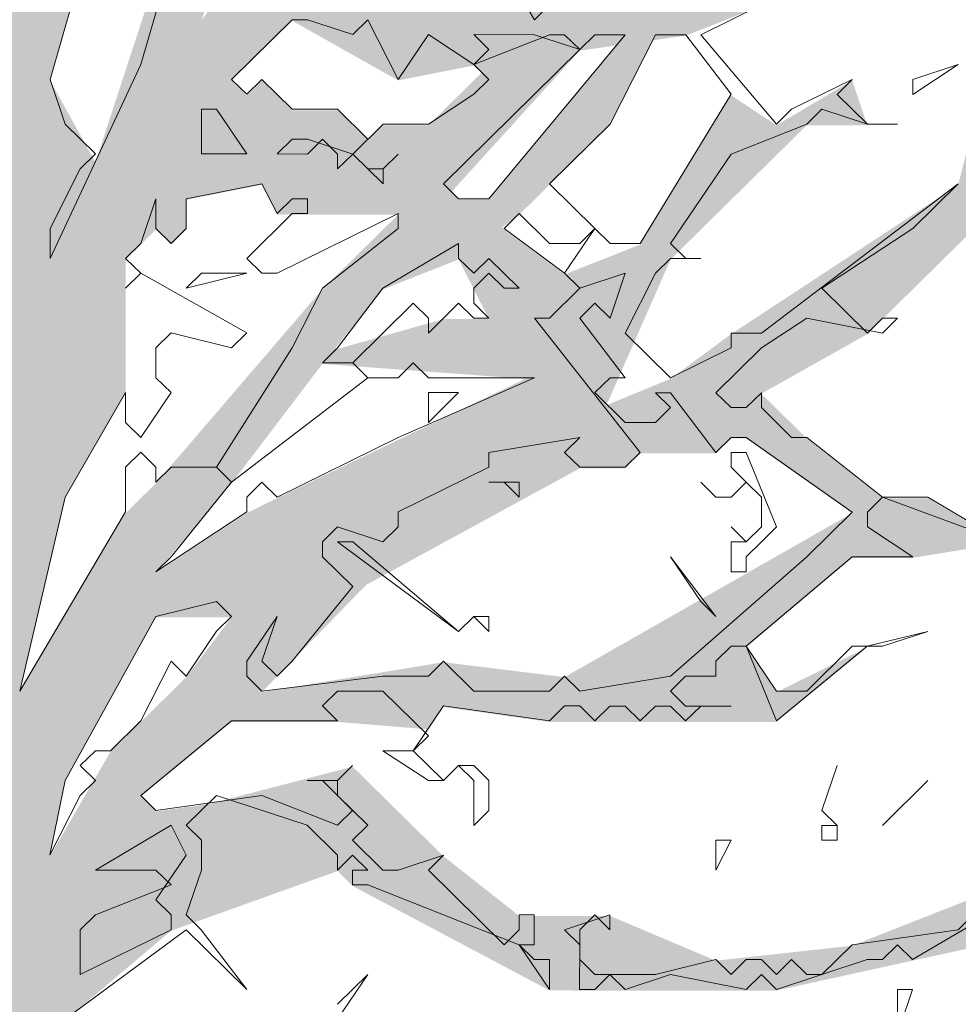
# Model space of a CAD drawing. Header units: metres. Extents: x -4 to 112, y -27 to 26.
# Tile 29 of 256: x 10.01 to 11.24, y 0.66 to 1.96. Entities that reach past the tile are written whole.
import ezdxf

# ---------------------------------------------------------------- set-up
doc = ezdxf.new("R2010")
doc.units = ezdxf.units.M
doc.header["$MEASUREMENT"] = 0
doc.layers.add('60 Pflanzen außen', color=7, linetype='Continuous')
doc.layers.add('94 Genehmigungsplanung Bemaßung', color=7, linetype='Continuous')
doc.styles.add('ERSTELLTER_STIL_2', font='arial.ttf')
doc.dimstyles.new('ERSTELLTER_STIL__1', dxfattribs={"dimtxt": 0.25, "dimasz": 0.19, "dimexe": 0.18, "dimexo": 0.1, "dimgap": 0, "dimtad": 1, "dimtih": 1, "dimtoh": 1, "dimzin": 0, "dimdsep": 46, "dimtxsty": 'ERSTELLTER_STIL_2', "dimblk": 'ARROWHEAD_6', "dimblk1": 'ARROWHEAD_6', "dimblk2": 'ARROWHEAD_6', "dimcen": 0.09, "dimclrd": 7, "dimclre": 7, "dimclrt": 7, "dimazin": 0, "dimtfac": 1, "dimtdec": 4, "dimtmove": 0, "dimatfit": 3, "dimfxl": 1, "dimtolj": 1, "dimtzin": 0, "dimarcsym": 0})

# ---------------------------------------------------------------- blocks, each defined once
blk = doc.blocks.new('Laubbäume 27[17]_1', base_point=(9.6662, -0.1855))
at = {"layer": '60 Pflanzen außen', "linetype": 'Continuous', "lineweight": 0, "true_color": 0xffffff}
h = blk.add_hatch(color=7, dxfattribs=at)
h.paths.add_polyline_path([(11.5441, 0.8973), (11.4642, 0.8973), (11.3643, 0.8382), (11.3044, 0.8185), (11.1046, 0.7398), (10.9248, 0.7201), (10.785, 0.7792), (10.6652, 0.7792), (10.5653, 0.858), (10.4454, 0.9761), (10.2556, 0.9269), (10.1857, 0.9171), (10.1658, 0.9368), (10.2856, 1.0352), (10.4255, 1.0352), (10.5453, 1.0254), (10.5653, 1.0549), (10.7051, 1.0352), (10.8849, 1.0352), (11.0048, 1.0352), (11.1246, 1.1336), (11.0048, 1.0745), (10.9648, 1.1336), (11.1047, 1.2517), (11.1846, 1.2517), (11.3044, 1.2714), (11.2046, 1.3305), (11.1446, 1.3305), (11.0448, 1.4093), (10.9848, 1.4684), (11.1247, 1.5471), (11.4244, 1.8424), (11.5243, 1.9803), (11.2645, 1.8228), (11.2446, 1.744), (10.9449, 1.5471), (10.865, 1.4881), (10.7804, 1.4533), (10.865, 1.6456), (11.0448, 1.8228), (11.1247, 1.8228), (11.1047, 1.8819), (11.0049, 1.8228), (10.9449, 1.8622), (10.825, 1.6653), (10.7252, 1.6259), (10.6453, 1.685), (10.6429, 1.6882), (10.6652, 1.7047), (10.7052, 1.7441), (10.7851, 1.8228), (10.842, 1.9349), (10.885, 1.941), (10.9849, 1.9803), (10.865, 2.0394), (10.9849, 2.1772), (11.0448, 2.2166), (11.0049, 2.2757), (10.9649, 2.256), (10.905, 2.2166), (10.885, 2.1772), (10.7651, 1.9803), (10.6253, 2), (10.4655, 2.0394), (10.3656, 2.0001), (10.4256, 2.0985), (10.4655, 2.1576), (10.8451, 2.377), (10.9849, 2.3741), (11.0249, 2.3151), (11.1048, 2.3544), (11.1647, 2.2954), (11.2846, 2.1969), (11.3045, 2.2166), (11.2346, 2.3052), (11.1847, 2.3938), (11.1647, 2.4529), (11.1248, 2.4529), (11.059, 2.4138), (11.0249, 2.4726), (10.8851, 2.4332), (10.965, 2.512), (11.0449, 2.6301), (11.1448, 2.6498), (11.1647, 2.6695), (11.2846, 2.6301), (11.3445, 2.6104), (11.2247, 2.7286), (11.1448, 2.7089), (11.1797, 2.7515), (11.3645, 2.7876), (11.4444, 2.8664), (11.1048, 2.7483), (11.0649, 2.7089), (11.0257, 2.6664), (11.0249, 2.6695), (11.0249, 2.6989), (11.0399, 2.7237), (11.0249, 2.8467), (11.0649, 2.9058), (11.1148, 2.9944), (11.1638, 3.0239), (11.1004, 3.0239), (11.0649, 3.0436), (11.0249, 2.9649), (10.965, 2.8073), (10.985, 2.6301), (10.8651, 2.4923), (10.8451, 2.512), (10.7652, 2.4332), (10.6054, 2.3545), (10.5654, 2.2757), (10.4955, 2.2856), (10.3656, 2.1379), (10.2458, 1.9607), (10.2857, 2.0788), (10.2657, 2.1182), (10.2058, 2.0789), (10.2658, 2.2364), (10.3457, 2.2364), (10.4056, 2.197), (10.4256, 2.256), (10.4755, 2.3053), (10.4855, 2.3151), (10.4855, 2.3348), (10.6653, 2.512), (10.6853, 2.4726), (10.7053, 2.4726), (10.8052, 2.5317), (10.8651, 2.5908), (10.8451, 2.6104), (10.7253, 2.5908), (10.6453, 2.5711), (10.7652, 2.7877), (10.8252, 2.7483), (10.9051, 2.8073), (10.8851, 2.8467), (10.7898, 2.8321), (10.7652, 2.8664), (10.6254, 2.6695), (10.5654, 2.512), (10.5055, 2.4529), (10.5055, 2.512), (10.4855, 2.5317), (10.5455, 2.6302), (10.5654, 2.6302), (10.6054, 2.7089), (10.7453, 2.8467), (10.5854, 2.8664), (10.4856, 2.768), (10.3577, 2.7475), (10.5455, 2.8665), (10.6454, 2.9058), (10.6654, 2.9255), (10.7852, 2.9452), (10.965, 3.0042), (11.0249, 3.0436), (11.0249, 3.0633), (11.005, 3.083), (10.7253, 2.9846), (10.9051, 3.1027), (11.1248, 3.2208), (11.2247, 3.3784), (11.1648, 3.398), (11.2647, 3.4768), (11.1848, 3.4768), (11.0849, 3.4374), (11.005, 3.3981), (10.9451, 3.3784), (10.8951, 3.3882), (10.7853, 3.3784), (10.6254, 3.28), (10.5455, 3.2406), (10.4656, 3.2012), (10.1859, 2.9453), (10.1859, 3.0043), (10.2459, 3.0634), (10.3458, 3.1421), (10.3857, 3.2209), (10.5095, 3.2732), (10.6254, 3.3587), (10.6454, 3.3981), (10.8852, 3.5556), (10.985, 3.6344), (11.1449, 3.7515), (11.3247, 3.7909), (11.5045, 3.8509), (11.4246, 3.91), (11.3446, 3.8706), (11.2048, 3.8116), (11.025, 3.7515), (10.8852, 3.6344), (10.8053, 3.595), (10.7453, 3.5162), (10.4656, 3.339), (10.3458, 3.28), (10.2059, 3.1225), (10.3258, 3.3194), (10.5655, 3.4966), (10.7853, 3.6738), (10.9792, 3.8255), (11.1565, 3.8556), (10.9851, 3.851), (10.8852, 3.7722), (10.8452, 3.7722), (10.6854, 3.6344), (10.5456, 3.5163), (10.3658, 3.4375), (10.3458, 3.4572), (10.4257, 3.536), (10.4657, 3.7909), (10.4674, 3.9118), (10.4657, 4.0184), (10.5656, 4.107), (10.6455, 4.3236), (10.6455, 4.3826), (10.5856, 4.3039), (10.4657, 4.0676), (10.4324, 3.9582), (10.3458, 3.9298), (10.3059, 3.941), (10.3059, 3.9889), (10.3458, 4.0282), (10.3858, 4.0676), (10.4857, 4.1857), (10.6455, 4.4811), (10.6655, 4.4811), (10.6767, 4.4988), (10.6455, 4.5205), (10.6056, 4.5205), (10.5656, 4.4417), (10.5057, 4.5205), (10.5057, 4.4023), (10.4457, 4.2251), (10.3858, 4.1661), (10.3458, 4.1267), (10.3458, 4.0873), (10.206, 4.0086), (10.1661, 4.0676), (10.226, 4.1267), (10.3459, 4.4614), (10.3659, 4.4811), (10.3659, 4.5402), (10.3459, 4.5599), (10.3259, 4.5402), (10.2859, 4.4221), (10.246, 4.3827), (10.246, 4.3433), (10.226, 4.2055), (10.1661, 4.1464), (10.1461, 4.2055), (10.1861, 4.363), (10.1861, 4.5402), (10.2061, 4.7568), (10.1654, 4.7034), (10.1462, 4.8553), (10.0662, 4.4418), (9.9264, 4.2646), (9.8864, 4.1661), (9.8465, 4.3236), (9.8713, 4.434), (9.8864, 4.5009), (9.9863, 4.7765), (9.9464, 4.7765), (9.8665, 4.5796), (9.8265, 4.619), (9.8665, 4.7175), (9.8066, 4.875), (9.7466, 4.9538), (9.6268, 5.0916), (9.6068, 5.1113), (9.5669, 5.0916), (9.6268, 5.0522), (9.6468, 4.9735), (9.7067, 4.9144), (9.8265, 4.7568), (9.7666, 4.6978), (9.8465, 4.4812), (9.8065, 4.363), (9.8065, 4.1858), (9.7865, 3.9101), (9.7265, 3.7329), (9.7465, 3.6148), (9.6666, 3.5951), (9.6067, 3.7133), (9.6267, 3.7329), (9.6466, 3.8314), (9.6866, 3.9692), (9.6866, 4.1071), (9.6666, 3.9692), (9.6267, 3.9102), (9.6267, 3.8905), (9.5867, 3.8117), (9.5867, 3.7723), (9.4469, 3.8905), (9.4469, 4.048), (9.387, 4.1465), (9.387, 4.1662), (9.5468, 4.3434), (9.5868, 4.2646), (9.6267, 4.4221), (9.5868, 4.5206), (9.5468, 4.4221), (9.5468, 4.5009), (9.5868, 4.5993), (9.6068, 4.7175), (9.6068, 4.7766), (9.5668, 4.8356), (9.5668, 4.875), (9.5269, 4.9144), (9.4869, 5.0129), (9.479, 4.9657), (9.5069, 4.7569), (9.4869, 4.6978), (9.5269, 4.619), (9.5069, 4.4024), (9.4269, 4.304), (9.427, 4.3631), (9.4869, 4.5206), (9.387, 4.7963), (9.3271, 4.9735), (9.3071, 4.9735), (9.3471, 4.6978), (9.427, 4.5797), (9.367, 4.2646), (9.347, 4.2252), (9.2472, 4.4418), (9.1873, 4.6388), (9.1673, 4.7569), (9.2073, 4.8357), (9.2272, 4.9932), (9.2073, 4.9735), (9.1873, 4.8554), (9.1673, 4.7963), (9.1074, 4.8751), (9.0075, 4.9341), (9.0075, 4.9735), (9.0075, 5.0523), (8.9875, 5.0523), (8.9875, 4.9735), (8.9476, 4.9341), (8.9875, 4.7766), (8.9675, 4.7569), (8.9276, 4.7569), (8.9575, 4.6683), (8.9276, 4.6585), (8.8277, 4.816), (8.8477, 5.0523), (8.8078, 5.1508), (8.7678, 5.4264), (8.7478, 5.4067), (8.7478, 5.2295), (8.8277, 5.0326), (8.8077, 4.8357), (8.6879, 4.9736), (8.6679, 5.0326), (8.568, 5.1114), (8.4282, 5.1311), (8.6479, 4.9736), (8.7678, 4.816), (8.8277, 4.7569), (8.8477, 4.6782), (8.9276, 4.5994), (8.9475, 4.5994), (8.9875, 4.3434), (8.9675, 4.3237), (8.7977, 4.4025), (8.7677, 4.3828), (8.7278, 4.4616), (8.6479, 4.5207), (8.6279, 4.501), (8.6279, 4.4222), (8.6878, 4.3828), (8.7677, 4.3237), (8.7877, 4.3434), (8.9275, 4.3237), (8.9475, 4.245), (9.0274, 4.1662), (9.0474, 4.0874), (8.9874, 4.1662), (8.8276, 4.2844), (8.7877, 4.2844), (8.7477, 4.2844), (8.528, 4.4025), (8.528, 4.4222), (8.4281, 4.501), (8.3682, 4.5601), (8.3482, 4.5601), (8.2749, 4.6256), (8.2484, 4.6192), (8.0886, 4.7767), (8.0496, 4.8161), (8.0286, 4.7964), (8.0286, 4.757), (8.1485, 4.6586), (8.3882, 4.5207), (8.528, 4.3632), (8.4681, 4.3435), (8.4681, 4.2647), (8.508, 4.2253), (8.528, 4.245), (8.5879, 4.2647), (8.6079, 4.2844), (8.8077, 4.2056), (8.7877, 4.1268), (8.8077, 4.1071), (8.8676, 4.1859), (8.9275, 4.0874), (8.8476, 4.0481), (8.8476, 3.989), (8.8676, 3.9693), (8.9874, 4.0087), (9.0274, 4.0284), (9.2271, 3.8511), (8.9674, 3.8708), (8.8476, 3.8708), (8.7877, 3.8905), (8.7477, 3.8905), (8.6878, 3.9693), (8.6279, 4.0284), (8.508, 4.0678), (8.4681, 4.0678), (8.3882, 4.1663), (8.3082, 4.1269), (8.468, 3.989), (8.5679, 3.9103), (8.6478, 3.7724), (8.8276, 3.8118), (9.1472, 3.8117), (9.297, 3.7423), (9.4069, 3.6345), (9.4269, 3.4967), (9.4668, 3.4376), (9.4668, 3.3785), (9.3869, 3.3195), (9.3469, 3.3195), (9.307, 3.3785), (9.327, 3.4967), (9.307, 3.5656), (9.287, 3.477), (9.2271, 3.5361), (9.2271, 3.6542), (9.1872, 3.6739), (9.2071, 3.5755), (9.0873, 3.6345), (8.9874, 3.6936), (8.9474, 3.6739), (8.9474, 3.6345), (9.0873, 3.5952), (9.2671, 3.4573), (9.267, 3.3785), (9.287, 3.2998), (9.1575, 3.3363), (9.0073, 3.2998), (8.9274, 3.2998), (8.6678, 3.7133), (8.5279, 3.733), (8.7277, 3.5755), (8.7077, 3.5361), (8.5279, 3.5952), (8.3282, 3.6149), (8.2483, 3.5362), (8.3881, 3.5558), (8.488, 3.5361), (8.5279, 3.5361), (8.6877, 3.477), (8.7477, 3.477), (8.8675, 3.2998), (8.9474, 3.2604), (8.8675, 3.2014), (8.7676, 3.162), (8.7077, 3.1423), (8.7476, 3.1029), (8.8076, 3.1029), (8.8475, 3.1817), (9.0273, 3.2801), (9.2271, 3.2407), (9.327, 3.2407), (9.4468, 3.0832), (9.4668, 2.965), (9.4867, 2.8862), (9.4867, 2.8075), (9.4668, 2.7878), (9.3469, 2.8666), (9.3069, 2.8469), (9.287, 2.8666), (9.227, 2.8272), (9.2071, 2.8469), (9.1871, 2.8272), (9.1419, 2.8718), (9.0872, 2.8863), (9.0273, 2.8469), (8.9274, 2.8469), (8.8475, 2.7682), (8.7276, 2.8076), (8.5079, 2.9848), (8.4679, 2.9257), (8.6877, 2.7879), (8.8275, 2.7091), (8.8075, 2.6894), (8.7476, 2.7288), (8.6277, 2.7288), (8.4479, 2.6894), (8.5878, 2.6697), (8.6528, 2.7239), (8.8075, 2.65), (8.7276, 2.6106), (8.6677, 2.5713), (8.5278, 2.5713), (8.3481, 2.6304), (8.1882, 2.6501), (8.2482, 2.5713), (8.2881, 2.591), (8.5678, 2.5122), (8.5078, 2.4531), (8.368, 2.4532), (8.3081, 2.5319), (8.2482, 2.5319), (8.2482, 2.4925), (8.348, 2.4138), (8.3778, 2.4075), (8.5478, 2.4334), (8.6876, 2.5319), (8.9474, 2.6894), (9.0472, 2.6894), (9.227, 2.7878), (9.287, 2.7878), (9.4068, 2.7681), (9.4867, 2.6893), (9.4068, 2.65), (9.3469, 2.6795), (9.227, 2.6303), (9.0872, 2.5909), (9.0672, 2.5515), (9.1871, 2.5909), (9.4068, 2.6106), (9.5067, 2.5515), (9.5067, 2.4924), (9.3668, 2.4727), (9.187, 2.2955), (9.1471, 2.2562), (9.0872, 2.2759), (9.0272, 2.2168), (9.0472, 2.1577), (8.9673, 2.0987), (8.8874, 2.1577), (8.8474, 2.1577), (8.6077, 2.3153), (8.5877, 2.2759), (8.7276, 2.1971), (8.8674, 2.0987), (8.8075, 2.079), (8.7475, 2.0593), (8.5677, 2.0987), (8.5278, 2.0987), (8.368, 2.2366), (8.2781, 2.3055), (8.2481, 2.3547), (8.1882, 2.2956), (8.2282, 2.2563), (8.2481, 2.2759), (8.4079, 2.1184), (8.5078, 2.0593), (8.5677, 2.0593), (8.6077, 1.9805), (8.6077, 1.9412), (8.5877, 1.9215), (8.3945, 2.0135), (8.3081, 2.1184), (8.308, 2.079), (8.308, 2.0397), (8.4579, 1.9116), (8.4279, 1.8821), (8.348, 1.9215), (8.1682, 1.9018), (8.2881, 1.8821), (8.3879, 1.8821), (8.4079, 1.8427), (8.4479, 1.8624), (8.5078, 1.823), (8.5477, 1.7443), (8.7075, 1.6261), (8.7275, 1.5867), (8.7874, 1.5867), (8.8074, 1.5473), (8.6776, 1.4981), (8.6276, 1.4686), (8.5477, 1.3308), (8.5277, 1.3111), (8.5677, 1.2914), (8.6076, 1.2914), (8.7475, 1.3898), (8.8274, 1.4686), (8.8873, 1.5276), (8.9559, 1.4994), (8.9872, 1.4686), (8.9872, 1.4095), (8.8673, 1.3898), (8.8473, 1.3307), (8.8873, 1.2913), (8.9272, 1.311), (9.0072, 1.3701), (8.8274, 1.1929), (8.7275, 1.0944), (8.7075, 1.0157), (8.7474, 0.996), (8.9557, 1.225), (9.0954, 1.4316), (9.2269, 1.5079), (9.2868, 1.5276), (9.3268, 1.6064), (9.2469, 1.6261), (9.2416, 1.6351), (9.3867, 1.7245), (9.5466, 1.7048), (9.5066, 1.567), (9.5301, 1.2926), (9.5065, 1.1141), (9.5241, 0.9413), (9.5065, 0.9368), (9.4666, 1.0944), (9.4466, 1.0747), (9.4666, 0.9565), (9.4266, 0.9565), (9.3268, 1.0944), (9.2469, 1.1929), (9.2269, 1.1929), (9.2069, 1.1535), (9.2468, 1.055), (9.3467, 0.9959), (9.4266, 0.9369), (9.4266, 0.8975), (9.4066, 0.8778), (9.3068, 0.9172), (9.147, 0.996), (9.087, 0.9566), (8.9871, 0.996), (8.9672, 0.996), (8.9672, 0.9369), (9.107, 0.8975), (9.2868, 0.8975), (9.0471, 0.7794), (8.8673, 0.7991), (8.8273, 0.7794), (8.8073, 0.7597), (8.9472, 0.74), (8.9072, 0.6809), (9.0471, 0.74), (9.1469, 0.7597), (9.2268, 0.7793), (9.3267, 0.8778), (9.4266, 0.799), (9.5465, 0.7793), (9.5657, 0.6625), (9.6418, 0.1995), (9.6663, 0.0507), (9.6662, -0.1659), (9.826, -0.1856), (9.846, -0.1659), (9.866, -0.1856), (9.906, -0.1856), (9.9459, -0.1462), (9.9859, -0.1856), (10.0058, -0.1856), (9.9659, -0.1265), (9.9859, -0.1068), (9.9659, -0.1068), (9.9459, -0.0871), (9.9659, -0.0674), (9.9859, -0.0674), (9.9459, -0.028), (9.9659, -0.0084), (9.9459, 0.0113), (9.9659, 0.031), (9.9859, 0.031), (9.9859, 0.0704), (9.9659, 0.0704), (9.9459, 0.0901), (9.9859, 0.1492), (9.9859, 0.2476), (9.9659, 0.2673), (9.9859, 0.287), (9.946, 0.3264), (9.9659, 0.3461), (10.0059, 0.3461), (9.9859, 0.4051), (10.0658, 0.6414), (10.2057, 0.7596), (10.4254, 0.8383), (10.4454, 0.8186), (10.7051, 0.6808), (10.745, 0.6807), (10.805, 0.6807), (10.9648, 0.6807), (11.0047, 0.6807), (11.1845, 0.7201), (11.3643, 0.7595), (11.5042, 0.8579)])
h.paths.add_polyline_path([(11.1648, 3.3587), (11.025, 3.2799), (10.9451, 3.2209), (10.6654, 3.0634), (10.5655, 2.9649), (10.4256, 2.9846), (10.3058, 2.9452), (10.3657, 3.0437), (10.4856, 3.1027), (10.5455, 3.1815), (10.7653, 3.2209), (10.8052, 3.2602), (11.025, 3.3193), (11.0649, 3.3981), (11.0949, 3.4079), (11.1627, 3.3983), (11.1249, 3.3784)], flags=0)
h.paths.add_polyline_path([(11.1047, 1.3108), (10.7251, 1.0943), (10.5653, 1.114), (10.3256, 1.0746), (10.4632, 1.2161), (10.7451, 1.3699), (10.805, 1.3699), (10.825, 1.3896), (10.9249, 1.3896), (10.9449, 1.4093), (10.9649, 1.4093)], flags=0)
h.paths.add_polyline_path([(10.7945, 1.9282), (10.6253, 1.7244), (10.5853, 1.7244), (10.5753, 1.7342), (10.7452, 1.9213)], flags=0)
h.paths.add_polyline_path([(10.6732, 1.4881), (10.3456, 1.3306), (10.3056, 1.3109), (10.1858, 1.2321), (10.2857, 1.3503), (10.4055, 1.5078)], flags=0)
h.paths.add_polyline_path([(10.6253, 1.5668), (10.5653, 1.5669), (10.4255, 1.5275), (10.4225, 1.5287), (10.4854, 1.6062), (10.5853, 1.6456)], flags=0)
h.paths.add_polyline_path([(10.5454, 1.8228), (10.4855, 1.8228), (10.4655, 1.8032), (10.4255, 1.8425), (10.3656, 1.8425), (10.3257, 1.8819), (10.3057, 1.8622), (10.2857, 1.8819), (10.3656, 1.9607), (10.5054, 1.8819), (10.6053, 1.9016), (10.6153, 1.8917)], flags=0)
h.paths.add_polyline_path([(10.4055, 1.6063), (10.1858, 1.3503), (10.1458, 1.3109), (10.006, 1.0746), (10.0659, 1.3306), (10.1458, 1.4684), (10.1458, 1.6457), (10.1858, 1.685), (10.2058, 1.6653), (10.2258, 1.685), (10.2258, 1.7244), (10.3256, 1.7441), (10.3456, 1.7047), (10.3656, 1.7047), (10.5054, 1.7047)], flags=0)
h.paths.add_polyline_path([(10.4656, 2.5908), (10.4256, 2.453), (10.3891, 2.3647), (10.2458, 2.2561), (10.1659, 2.2364), (10.1459, 2.3348), (10.1859, 2.3348), (10.3057, 2.3742), (10.1459, 2.4333), (10.086, 2.3742), (10.086, 2.4333), (10.1659, 2.5908), (10.3457, 2.6696), (10.5055, 2.6499)], flags=0)
h.paths.add_polyline_path([(10.4057, 3.6738), (10.3658, 3.595), (10.3258, 3.4178), (10.186, 3.2603), (10.2259, 3.3981), (10.2059, 3.4572), (10.2259, 3.5064), (10.2859, 3.7324), (10.3258, 3.851), (10.4058, 3.8707)], flags=0)
h.paths.add_polyline_path([(10.2856, 1.1731), (10.2257, 1.0943), (10.1258, 0.9959), (10.0459, 0.858), (10.0659, 0.9565), (10.1858, 1.1731)], flags=0)
h.paths.add_polyline_path([(10.2548, 3.9197), (10.206, 3.851), (10.206, 3.9101)], flags=0)
h.paths.add_polyline_path([(10.1059, 1.7737), (10.046, 1.882), (10.086, 2.0198), (10.2039, 2.0731)], flags=0)
h.paths.add_polyline_path([(10.1061, 3.7516), (10.0462, 3.6935), (9.9662, 3.5951), (9.9862, 3.6738), (9.9862, 3.7516), (9.9862, 3.851), (10.0262, 3.8117), (10.0861, 3.8707), (10.146, 3.791)], flags=0)
h.paths.add_polyline_path([(10.1347, 4.3996), (10.0662, 4.3827), (10.1461, 4.6781), (10.1461, 4.4221)], flags=0)
h.paths.add_polyline_path([(10.1261, 4.107), (10.0961, 4.0578), (10.0662, 4.1464), (10.0262, 4.1267), (10.0062, 4.107), (10.0262, 4.0086), (9.9263, 3.8511), (9.9063, 3.8707), (9.8664, 3.791), (9.8664, 3.6148), (9.9263, 3.4572), (9.8663, 3.3785), (9.9063, 3.2997), (9.9063, 3.2603), (9.8663, 3.0831), (9.8264, 3.1225), (9.8064, 3.1028), (9.8263, 2.9847), (9.8663, 2.9256), (9.7664, 2.8075), (9.7102, 2.9266), (9.7065, 3.0438), (9.7664, 3.1028), (9.8264, 3.28), (9.8064, 3.28), (9.7864, 3.2603), (9.7664, 3.28), (9.8264, 3.5163), (9.8464, 3.6148), (9.8464, 3.7516), (9.8664, 3.8708), (9.9064, 4.048), (9.9263, 4.1858), (10.0063, 4.3039), (10.1061, 4.3433), (10.1261, 4.2449), (10.1061, 4.2055)], flags=0)
h.paths.add_polyline_path([(10.0261, 2.965), (9.9462, 2.9453), (10.106, 3.1028), (10.1242, 3.158), (10.126, 3.1028)], flags=0)
h.paths.add_polyline_path([(10.1201, 3.2823), (10.0661, 3.1225), (9.9063, 3.0044), (9.9462, 3.1225), (9.9662, 3.2997), (9.9862, 3.4769), (10.1114, 3.5834), (10.116, 3.408)], flags=0)
h.paths.add_polyline_path([(10.0661, 2.8665), (9.9861, 2.6302), (9.9861, 2.3742), (9.9262, 2.2758), (9.9461, 2.2364), (9.9062, 2.2364), (9.8862, 2.2167), (9.9062, 2.197), (9.9661, 2.197), (9.9661, 2.0789), (9.7863, 2.0592), (9.6864, 1.9804), (9.6864, 2.0592), (9.8063, 2.1773), (9.7264, 2.2167), (9.6864, 2.1577), (9.6665, 2.3152), (9.6375, 2.4244), (9.666, 2.5239), (9.7065, 2.6302), (9.7464, 2.6893), (9.7864, 2.6499), (9.8063, 2.5712), (9.9062, 2.453), (9.9262, 2.453), (9.9262, 2.5121), (9.8463, 2.6105), (9.8263, 2.6499), (9.7864, 2.7484), (9.8663, 2.8271), (9.8979, 2.8151), (9.9462, 2.8468), (9.9062, 2.8665), (9.9262, 2.8862), (10.0661, 2.9059)], flags=0)
h.paths.add_polyline_path([(9.9661, 1.5866), (9.9061, 1.5078), (9.9461, 1.4685), (9.8861, 1.2322), (9.9061, 1.2125), (9.8262, 0.9171), (9.7463, 1.0156), (9.8321, 1.2355), (9.8861, 1.4488), (9.8562, 1.5768), (9.846, 1.6401), (9.8662, 1.6457)], flags=0)
h.paths.add_polyline_path([(9.9261, 1.8426), (9.8142, 1.7875), (9.7863, 1.8426), (9.7088, 1.7774), (9.6664, 1.8032), (9.6864, 1.882), (9.7463, 1.9411), (9.7663, 1.9214), (9.7863, 1.9214), (9.8063, 1.9411), (9.9062, 1.9804), (9.9661, 2.0198), (9.9661, 1.8426)], flags=0)
h.paths.add_polyline_path([(9.9661, 1.6654), (9.8361, 1.702), (9.8262, 1.7638), (9.9196, 1.7683), (9.9661, 1.7862)], flags=0)
h.paths.add_polyline_path([(9.7862, 0.6021), (9.8061, 0.5824), (9.8261, 0.5824), (9.8261, 0.543), (9.8182, 0.4334), (9.8061, 0.2673), (9.7861, 0.2673), (9.8061, 0.287), (9.8061, 0.3461), (9.7662, 0.4642), (9.7662, 0.5036), (9.7262, 0.6218), (9.7462, 0.6415), (9.7262, 0.6612), (9.7462, 0.6612), (9.7462, 0.7399), (9.7263, 0.7399), (9.7263, 0.7596), (9.7862, 0.8384), (9.7662, 0.8581), (9.7462, 0.8581), (9.7862, 0.8974), (9.8261, 0.8581), (9.8461, 0.8777), (9.8461, 0.799), (9.8261, 0.7399), (9.8461, 0.6415)], flags=0)
h.paths.add_polyline_path([(9.6863, 1.0156), (9.6763, 0.9861), (9.6863, 1.055), (9.6264, 1.2716), (9.6264, 1.3365), (9.7663, 1.4882), (9.7994, 1.4991), (9.8062, 1.4488), (9.8262, 1.37)], flags=0)
h.paths.add_polyline_path([(9.7944, 1.5361), (9.7063, 1.5079), (9.6264, 1.4291), (9.6664, 1.5276), (9.6664, 1.5866), (9.7219, 1.6457), (9.7863, 1.5965)], flags=0)
h.paths.add_polyline_path([(9.7065, 3.4376), (9.6466, 3.5163), (9.7265, 3.5557), (9.7314, 3.5477)], flags=0)
h.paths.add_polyline_path([(9.7065, 3.3391), (9.6666, 3.2407), (9.6066, 3.2013), (9.5667, 2.9847), (9.5667, 3.1422), (9.5667, 3.221), (9.5867, 3.3194), (9.6466, 3.3391), (9.6466, 3.2997), (9.6766, 3.2899)], flags=0)
h.paths.add_polyline_path([(9.7065, 2.9256), (9.669, 2.8518), (9.6665, 2.9059)], flags=0)
h.paths.add_polyline_path([(9.6728, 2.6967), (9.6465, 2.7484), (9.6665, 2.7681), (9.6665, 2.8468), (9.7004, 2.8134)], flags=0)
h.paths.add_polyline_path([(9.6266, 3.3785), (9.5667, 3.3588), (9.5867, 3.4967), (9.6466, 3.3982)], flags=0)
h.paths.add_polyline_path([(9.5266, 2.0198), (9.5266, 1.882), (9.5266, 1.8032), (9.4866, 1.8229), (9.2669, 1.8033), (9.2269, 1.7836), (9.127, 1.6851), (8.9872, 1.6261), (8.9473, 1.6064), (8.9223, 1.5959), (8.8523, 1.7246), (8.8074, 1.7836), (8.7875, 1.7639), (8.8074, 1.6261), (8.7874, 1.6261), (8.6276, 1.7639), (8.5877, 1.8427), (8.5278, 1.8821), (8.452, 1.9523), (8.5677, 1.8821), (8.6093, 1.8592), (8.6876, 1.8821), (8.7275, 1.9412), (8.7675, 1.8821), (8.7985, 1.9785), (8.7675, 2.0396), (8.7583, 2.0417), (8.8474, 2.0593), (9.0472, 2.079), (9.187, 2.2365), (9.207, 2.2168), (9.227, 2.2365), (9.227, 2.2955), (9.3668, 2.4137), (9.5067, 2.2955), (9.3668, 2.2955), (9.3069, 2.3349), (9.2869, 2.3152), (9.2869, 2.2955), (9.207, 2.1971), (9.1471, 2.138), (8.9673, 1.9805), (8.8685, 1.9379), (8.7775, 1.8722), (8.7275, 1.8821), (8.6276, 1.8033), (8.7675, 1.823), (9.0272, 1.9608), (9.2669, 2.1774), (9.3269, 2.2365), (9.4467, 2.2561), (9.5266, 2.2364), (9.5266, 2.1971), (9.4867, 2.1577), (9.4267, 2.0986), (9.3069, 2.0396), (9.197, 1.9903), (9.1071, 1.9411), (9.1271, 1.9214), (9.3268, 2.0002), (9.4467, 2.0789), (9.5466, 2.0986)], flags=0)
h.paths.add_polyline_path([(9.5268, 3.7329), (9.4868, 3.6148), (9.4269, 3.7517), (9.4269, 3.8393), (9.4669, 3.8117)], flags=0)
h.paths.add_polyline_path([(9.4468, 3.1619), (9.4069, 3.221), (9.4069, 3.2701), (9.4668, 3.3391), (9.4668, 3.1816)], flags=0)
h.paths.add_polyline_path([(9.3204, 4.1793), (9.2671, 4.0874), (9.2871, 3.989), (9.3071, 3.9299), (9.307, 3.8577), (9.2195, 3.9352), (9.2671, 3.989), (9.2272, 4.0677), (9.2871, 4.1268), (9.2272, 4.304), (9.2472, 4.3237)], flags=0)
h.paths.add_polyline_path([(9.1672, 4.0283), (9.1073, 4.1071), (9.0873, 4.1465), (9.0873, 4.1662), (9.0274, 4.3631), (9.0274, 4.4419), (9.0075, 4.6388), (9.0075, 4.6797), (9.1273, 4.4615), (9.0774, 4.4714), (9.0674, 4.4812), (9.0474, 4.4616), (9.0474, 4.4419), (9.1073, 4.4025), (9.1273, 4.4222), (9.2138, 4.371), (9.1872, 4.3434), (9.1872, 4.2449), (9.2272, 4.1465)], flags=0)
h.paths.add_polyline_path([(9.1673, 4.5009), (9.1273, 4.56), (9.1473, 4.5797), (9.1473, 4.5994), (9.0075, 4.7372), (9.0275, 4.7569), (9.0075, 4.9144), (9.1273, 4.816)], flags=0)
at = {"layer": '60 Pflanzen außen', "color": 9, "linetype": 'Continuous', "lineweight": 18}
for p, q in [((10.6852, 1.962), (10.6053, 2.0999)), ((10.1658, 1.903), (10.2058, 2.0408)), ((10.086, 2.0212), (10.046, 1.8833)), ((10.7052, 1.9817), (10.6852, 1.962)), ((10.905, 1.9423), (10.9849, 1.9817)), ((10.3656, 1.9621), (10.2857, 1.8833)), ((10.3856, 1.9621), (10.3656, 1.9621)), ((10.4455, 1.9424), (10.3856, 1.9621)), ((10.4655, 1.9621), (10.4455, 1.9424)), ((10.5054, 1.8833), (10.4655, 1.9621)), ((10.5454, 1.9424), (10.5054, 1.8833)), ((10.6053, 1.903), (10.5454, 1.9424)), ((10.6852, 1.9423), (10.6053, 1.9424)), ((10.6053, 1.9424), (10.6253, 1.9227)), ((10.6053, 1.903), (10.7052, 1.9423)), ((10.6253, 1.7258), (10.8051, 1.9423)), ((10.7452, 1.9226), (10.6852, 1.9423)), ((10.7052, 1.9423), (10.7252, 1.9423)), ((10.7252, 1.9423), (10.7452, 1.9226)), ((10.7651, 1.9423), (10.7452, 1.9226)), ((10.8051, 1.9423), (10.7651, 1.9423)), ((10.8451, 1.9423), (10.7851, 1.8242)), ((10.885, 1.9423), (10.8451, 1.9423)), ((10.9449, 1.8636), (10.885, 1.9423)), ((11.0049, 1.8242), (10.905, 1.9423)), ((10.7452, 1.9226), (10.5654, 1.7454)), ((10.6253, 1.9227), (10.6053, 1.903)), ((10.046, 1.647), (10.1658, 1.903)), ((10.6253, 1.8833), (10.6053, 1.903)), ((11.1846, 1.8635), (11.2446, 1.9029)), ((11.2446, 1.9029), (11.1846, 1.8832)), ((10.046, 1.8833), (10.066, 1.8243)), ((10.2857, 1.8833), (10.3057, 1.8636)), ((10.3057, 1.8636), (10.3257, 1.8833)), ((10.3257, 1.8833), (10.3656, 1.8439)), ((10.6053, 1.8636), (10.6253, 1.8833)), ((11.1047, 1.8832), (11.0248, 1.8439)), ((11.0848, 1.8635), (11.1047, 1.8832)), ((11.1846, 1.8832), (11.1846, 1.8635)), ((10.5454, 1.8242), (10.6053, 1.8636)), ((10.825, 1.6667), (10.9449, 1.8636)), ((11.1247, 1.8242), (11.0848, 1.8635)), ((10.2657, 1.8439), (10.2457, 1.8439)), ((10.2457, 1.8439), (10.2457, 1.7849)), ((10.3057, 1.7849), (10.2657, 1.8439)), ((10.3656, 1.8439), (10.4255, 1.8439)), ((10.4255, 1.8439), (10.4655, 1.8045)), ((11.0248, 1.8439), (11.0049, 1.8242)), ((11.0448, 1.8242), (11.0648, 1.8439)), ((11.0648, 1.8439), (11.1247, 1.8242)), ((10.066, 1.8243), (10.1059, 1.7849)), ((10.4455, 1.7848), (10.4855, 1.8242)), ((10.4855, 1.8242), (10.5454, 1.8242)), ((10.7851, 1.8242), (10.7052, 1.7454)), ((10.9449, 1.7848), (11.0448, 1.8242)), ((11.1247, 1.8242), (11.1647, 1.8242)), ((11.1647, 1.8242), (11.1247, 1.8242)), ((10.3656, 1.8045), (10.3456, 1.7849)), ((10.3856, 1.8045), (10.3656, 1.8045)), ((10.4455, 1.7848), (10.3856, 1.8045)), ((10.3856, 1.7848), (10.4056, 1.8045)), ((10.4056, 1.8045), (10.4255, 1.7848)), ((10.4655, 1.8045), (10.4455, 1.7848)), ((10.1059, 1.7849), (10.0859, 1.7652)), ((10.2457, 1.7849), (10.3057, 1.7849)), ((10.3456, 1.7849), (10.3856, 1.7848)), ((10.4255, 1.7848), (10.4255, 1.7652)), ((10.4255, 1.7652), (10.4455, 1.7848)), ((10.4455, 1.7848), (10.4855, 1.7455)), ((10.4655, 1.7651), (10.4455, 1.7848)), ((10.4855, 1.7651), (10.5054, 1.7848)), ((10.5054, 1.7848), (10.4855, 1.7651)), ((10.865, 1.6667), (10.9449, 1.7848)), ((10.0859, 1.7652), (10.046, 1.6864)), ((10.4855, 1.7651), (10.4655, 1.7651)), ((10.4855, 1.7455), (10.4855, 1.7651)), ((10.3256, 1.7455), (10.2258, 1.7258)), ((10.3456, 1.7061), (10.3256, 1.7455)), ((10.5654, 1.7454), (10.5853, 1.7258)), ((10.7052, 1.7454), (10.7651, 1.6864)), ((11.2446, 1.7454), (10.9848, 1.5485)), ((11.1846, 1.6863), (11.2446, 1.7454)), ((10.1858, 1.7258), (10.1658, 1.6667)), ((10.1858, 1.6864), (10.1858, 1.7258)), ((10.2258, 1.7258), (10.2258, 1.6864)), ((10.3656, 1.7258), (10.3456, 1.7061)), ((10.3856, 1.7258), (10.3656, 1.7258)), ((10.3856, 1.7061), (10.3856, 1.7258)), ((10.5853, 1.7258), (10.6253, 1.7258)), ((10.3057, 1.647), (10.3656, 1.7061)), ((10.5054, 1.7061), (10.3456, 1.6273)), ((10.3656, 1.7061), (10.3856, 1.7061)), ((10.5054, 1.6864), (10.5054, 1.7061)), ((10.6652, 1.7061), (10.6453, 1.6864)), ((10.7052, 1.6667), (10.6652, 1.7061)), ((10.046, 1.6864), (10.046, 1.647)), ((10.2058, 1.6667), (10.1858, 1.6864)), ((10.2258, 1.6864), (10.2058, 1.6667)), ((10.4055, 1.6076), (10.5054, 1.6864)), ((10.6453, 1.6864), (10.7252, 1.6273)), ((10.7252, 1.6273), (10.7651, 1.6864)), ((10.7651, 1.6864), (10.7451, 1.6667)), ((10.7651, 1.6864), (10.7851, 1.6667)), ((11.0648, 1.6076), (11.1846, 1.6863)), ((10.1658, 1.6667), (10.1458, 1.647)), ((10.5853, 1.6667), (10.4854, 1.6076)), ((10.5853, 1.647), (10.5853, 1.6667)), ((10.7451, 1.6667), (10.7052, 1.6667)), ((10.7851, 1.6667), (10.825, 1.6667)), ((10.885, 1.647), (10.865, 1.6667)), ((10.1458, 1.647), (10.1658, 1.6273)), ((10.3256, 1.6273), (10.3057, 1.647)), ((10.6053, 1.6273), (10.5853, 1.647)), ((10.6253, 1.647), (10.6053, 1.6273)), ((10.6652, 1.6076), (10.6253, 1.647)), ((10.845, 1.6273), (10.865, 1.647)), ((10.865, 1.647), (10.905, 1.647)), ((10.905, 1.647), (10.885, 1.647)), ((10.1658, 1.6273), (10.1458, 1.6077)), ((10.1458, 1.6077), (10.1658, 1.6273)), ((10.1658, 1.6273), (10.3056, 1.5486)), ((10.2257, 1.6076), (10.3057, 1.6273)), ((10.2457, 1.6273), (10.2257, 1.6076)), ((10.3057, 1.6273), (10.2457, 1.6273)), ((10.3456, 1.6273), (10.3256, 1.6273)), ((10.6053, 1.6076), (10.6253, 1.6273)), ((10.6253, 1.6273), (10.6453, 1.6076)), ((10.7252, 1.6273), (10.7451, 1.6076)), ((10.7451, 1.6076), (10.7252, 1.6273)), ((10.8051, 1.6273), (10.7451, 1.6076)), ((10.7851, 1.5682), (10.8051, 1.6273)), ((10.8051, 1.5485), (10.845, 1.6273)), ((10.3656, 1.5289), (10.4055, 1.6076)), ((10.4854, 1.6076), (10.4255, 1.5289)), ((10.6053, 1.5879), (10.6053, 1.6076)), ((10.6453, 1.6076), (10.6652, 1.6076)), ((10.7451, 1.6076), (10.7052, 1.5682)), ((11.1247, 1.5485), (11.0648, 1.6076)), ((10.4455, 1.5092), (10.5254, 1.5879)), ((10.5254, 1.5879), (10.5454, 1.5682)), ((10.5454, 1.5485), (10.5853, 1.5879)), ((10.5853, 1.5879), (10.6053, 1.5682)), ((10.6253, 1.5682), (10.6053, 1.5879)), ((10.7451, 1.5682), (10.7651, 1.5879)), ((10.7651, 1.5879), (10.7851, 1.5682)), ((10.5454, 1.5682), (10.5454, 1.5485)), ((10.6053, 1.5682), (10.6253, 1.5682)), ((10.7052, 1.5682), (10.6852, 1.5682)), ((10.6852, 1.5682), (10.825, 1.391)), ((10.8051, 1.4894), (10.7451, 1.5682)), ((10.9848, 1.5288), (11.0448, 1.5682)), ((11.0448, 1.5682), (11.1447, 1.5485)), ((11.1447, 1.5682), (11.1247, 1.5485)), ((11.1447, 1.5485), (11.1646, 1.5682)), ((11.1646, 1.5682), (11.1447, 1.5682)), ((10.2058, 1.5486), (10.1858, 1.5289)), ((10.2857, 1.5289), (10.2058, 1.5486)), ((10.3056, 1.5486), (10.2857, 1.5289)), ((10.865, 1.4894), (10.8051, 1.5485)), ((10.9848, 1.5485), (10.9449, 1.5485)), ((10.9449, 1.5485), (10.9449, 1.5288)), ((10.1858, 1.5289), (10.1858, 1.4895)), ((10.2657, 1.3714), (10.3656, 1.5289)), ((10.4255, 1.5289), (10.4055, 1.5092)), ((10.9449, 1.5288), (10.865, 1.4894)), ((10.9249, 1.4697), (10.9848, 1.5288)), ((10.4055, 1.5092), (10.4455, 1.5092)), ((10.4655, 1.4895), (10.4455, 1.5092)), ((10.4455, 1.5092), (10.4655, 1.4895)), ((10.5254, 1.5092), (10.5054, 1.4895)), ((10.5454, 1.4895), (10.5254, 1.5092)), ((10.1858, 1.4895), (10.2058, 1.4698)), ((10.4655, 1.4895), (10.2857, 1.3517)), ((10.5054, 1.4895), (10.4655, 1.4895)), ((10.5054, 1.4107), (10.6852, 1.4895)), ((10.6852, 1.4895), (10.5454, 1.4895)), ((10.7651, 1.4698), (10.7851, 1.4894)), ((10.7851, 1.4894), (10.8051, 1.4894)), ((10.1458, 1.4698), (10.0659, 1.332)), ((10.1458, 1.4304), (10.1458, 1.4698)), ((10.2058, 1.4698), (10.1658, 1.4107)), ((10.5454, 1.4304), (10.5853, 1.4698)), ((10.5853, 1.4698), (10.5454, 1.4698)), ((10.5454, 1.4698), (10.5454, 1.4304)), ((10.805, 1.4304), (10.7651, 1.4698)), ((10.865, 1.4697), (10.845, 1.4697)), ((10.845, 1.4697), (10.865, 1.4501)), ((10.9249, 1.391), (10.865, 1.4697)), ((10.9449, 1.45), (10.9249, 1.4697)), ((10.9848, 1.4697), (10.9649, 1.45)), ((10.9848, 1.45), (10.9848, 1.4697)), ((10.865, 1.4501), (10.845, 1.4304)), ((10.9649, 1.45), (10.9449, 1.45)), ((11.0248, 1.4107), (10.9848, 1.45)), ((10.1658, 1.4107), (10.1458, 1.4304)), ((10.845, 1.4304), (10.805, 1.4304)), ((10.3456, 1.332), (10.5054, 1.4107)), ((10.7451, 1.4107), (10.6253, 1.391)), ((10.7251, 1.391), (10.7451, 1.4107)), ((10.9449, 1.4107), (10.9249, 1.391)), ((10.9649, 1.4107), (10.9449, 1.4107)), ((11.1047, 1.3122), (10.9649, 1.4107)), ((11.0448, 1.4107), (11.0248, 1.4107)), ((11.1446, 1.3319), (11.0448, 1.4107)), ((10.1458, 1.3714), (10.1658, 1.3911)), ((10.1658, 1.3911), (10.1858, 1.3714)), ((10.6253, 1.391), (10.6253, 1.3713)), ((10.7451, 1.3713), (10.7251, 1.391)), ((10.825, 1.391), (10.805, 1.3713)), ((10.9649, 1.391), (10.9449, 1.391)), ((10.9449, 1.391), (10.9449, 1.3713)), ((11.0048, 1.2925), (10.9649, 1.391)), ((10.1458, 1.3123), (10.1458, 1.3714)), ((10.1858, 1.3714), (10.1858, 1.3517)), ((10.1858, 1.3517), (10.2057, 1.3714)), ((10.2057, 1.3714), (10.2657, 1.3714)), ((10.2657, 1.3714), (10.2857, 1.3517)), ((10.2857, 1.3517), (10.2657, 1.3714)), ((10.6253, 1.3713), (10.5054, 1.3123)), ((10.805, 1.3713), (10.7451, 1.3713)), ((10.9449, 1.3713), (10.9649, 1.3516)), ((10.2857, 1.3517), (10.2057, 1.2532)), ((10.3056, 1.332), (10.3256, 1.3517)), ((10.3256, 1.3517), (10.3456, 1.332)), ((10.6652, 1.3516), (10.6253, 1.3516)), ((10.6253, 1.3516), (10.6452, 1.3516)), ((10.6452, 1.3516), (10.6652, 1.3319)), ((10.6652, 1.3319), (10.6652, 1.3516)), ((10.9249, 1.3319), (10.9049, 1.3516)), ((10.9049, 1.3516), (10.9249, 1.3319)), ((10.9649, 1.3516), (10.9449, 1.3319)), ((10.9449, 1.3319), (10.9649, 1.3516)), ((10.9649, 1.3516), (10.9848, 1.3319)), ((10.0659, 1.332), (10.006, 1.076)), ((10.3056, 1.3123), (10.3056, 1.332)), ((10.9449, 1.3319), (10.9249, 1.3319)), ((10.9249, 1.3319), (10.9449, 1.3319)), ((10.9848, 1.3319), (10.9848, 1.2925)), ((11.1247, 1.3122), (11.1446, 1.3319)), ((11.1446, 1.3319), (11.3044, 1.2728)), ((11.2046, 1.3319), (11.1446, 1.3319)), ((11.3044, 1.2728), (11.2046, 1.3319)), ((10.006, 1.076), (10.1458, 1.3123)), ((10.1858, 1.2335), (10.3056, 1.3123)), ((10.5054, 1.3123), (10.5054, 1.2926)), ((11.0447, 1.2531), (11.1047, 1.3122)), ((11.1247, 1.2925), (11.1247, 1.3122)), ((10.4255, 1.2926), (10.4055, 1.2729)), ((10.4854, 1.2729), (10.4255, 1.2926)), ((10.5054, 1.2926), (10.4854, 1.2729)), ((10.9648, 1.2728), (10.9449, 1.2925)), ((10.9449, 1.2925), (10.9648, 1.2728)), ((10.9848, 1.2925), (10.9648, 1.2728)), ((10.9848, 1.2728), (11.0048, 1.2925)), ((11.1846, 1.2531), (11.1247, 1.2925)), ((10.4055, 1.2729), (10.4055, 1.2532)), ((10.4455, 1.2729), (10.4255, 1.2729)), ((10.4255, 1.2729), (10.5853, 1.1547)), ((10.5853, 1.1547), (10.4455, 1.2729)), ((10.9648, 1.2728), (10.9449, 1.2728)), ((10.9449, 1.2728), (10.9449, 1.2334)), ((10.9648, 1.2531), (10.9848, 1.2728)), ((10.2057, 1.2532), (10.1858, 1.2335)), ((10.4055, 1.2532), (10.4455, 1.2138)), ((10.8649, 1.0956), (11.0447, 1.2531)), ((10.9249, 1.1744), (10.865, 1.2531)), ((10.865, 1.2531), (10.9049, 1.1941)), ((10.9648, 1.135), (11.1047, 1.2531)), ((10.9648, 1.2334), (10.9648, 1.2531)), ((11.1047, 1.2531), (11.1846, 1.2531)), ((10.9449, 1.2334), (10.9648, 1.2334)), ((10.4455, 1.2138), (10.3655, 1.1154)), ((10.2657, 1.1941), (10.1858, 1.1744)), ((10.2856, 1.1744), (10.2657, 1.1941)), ((10.9049, 1.1941), (10.9249, 1.1744)), ((10.1858, 1.1744), (10.0659, 0.9579)), ((10.2657, 1.1548), (10.2856, 1.1744)), ((10.3456, 1.1744), (10.3056, 1.1154)), ((10.3256, 1.1154), (10.3456, 1.1744)), ((10.5853, 1.1547), (10.6053, 1.1744)), ((10.6053, 1.1744), (10.5853, 1.1547)), ((10.6053, 1.1744), (10.6252, 1.1547)), ((10.6252, 1.1744), (10.6053, 1.1744)), ((10.6252, 1.1547), (10.6252, 1.1744)), ((10.2257, 1.0957), (10.2657, 1.1548)), ((11.1246, 1.135), (11.2046, 1.1547)), ((11.2046, 1.1547), (11.1446, 1.135)), ((10.9249, 1.1153), (10.9449, 1.135)), ((10.9449, 1.135), (10.9648, 1.135)), ((10.9648, 1.135), (11.0048, 1.0365)), ((11.0048, 1.0759), (10.9648, 1.135)), ((11.0048, 1.0365), (11.1246, 1.135)), ((11.1047, 1.135), (11.0447, 1.0759)), ((11.1446, 1.135), (11.1047, 1.135)), ((10.1658, 1.0366), (10.2057, 1.1154)), ((10.2057, 1.1154), (10.2257, 1.0957)), ((10.3056, 1.1154), (10.3056, 1.0957)), ((10.3456, 1.0957), (10.3256, 1.1154)), ((10.3655, 1.1154), (10.3456, 1.0957)), ((10.5453, 1.0957), (10.5653, 1.1153)), ((10.5653, 1.1153), (10.6052, 1.076)), ((10.9249, 1.0956), (10.9249, 1.1153)), ((10.3056, 1.0957), (10.3256, 1.076)), ((10.3256, 1.076), (10.4854, 1.0957)), ((10.4854, 1.0957), (10.5453, 1.0957)), ((10.7051, 1.0759), (10.7251, 1.0956)), ((10.7251, 1.0956), (10.7451, 1.0759)), ((10.7451, 1.0759), (10.8649, 1.0956)), ((10.8649, 1.0759), (10.8849, 1.0956)), ((10.8849, 1.0956), (10.9249, 1.0956)), ((10.4055, 1.0563), (10.4255, 1.076)), ((10.4255, 1.076), (10.4854, 1.076)), ((10.4854, 1.076), (10.5453, 1.0169)), ((10.6052, 1.076), (10.7051, 1.0759)), ((10.8849, 1.0562), (10.8649, 1.0759)), ((11.0447, 1.0759), (11.0048, 1.0759)), ((10.4255, 1.0366), (10.4055, 1.0563)), ((10.5253, 0.9972), (10.5653, 1.0563)), ((10.5653, 1.0563), (10.7051, 1.0366)), ((10.7051, 1.0366), (10.7251, 1.0563)), ((10.7251, 1.0563), (10.7451, 1.0563)), ((10.7451, 1.0563), (10.7651, 1.0366)), ((10.7651, 1.0366), (10.785, 1.0562)), ((10.785, 1.0562), (10.805, 1.0562)), ((10.805, 1.0562), (10.825, 1.0366)), ((10.825, 1.0366), (10.845, 1.0562)), ((10.845, 1.0562), (10.8649, 1.0562)), ((10.8649, 1.0562), (10.8849, 1.0365)), ((10.8849, 1.0365), (10.9049, 1.0562)), ((10.9448, 1.0562), (10.8849, 1.0562)), ((10.9049, 1.0562), (10.9448, 1.0562)), ((10.1258, 0.9972), (10.1658, 1.0366)), ((10.1658, 0.9382), (10.2856, 1.0366)), ((10.2856, 1.0366), (10.4255, 1.0366)), ((10.5453, 1.0169), (10.5253, 0.9972)), ((10.0859, 0.9776), (10.1058, 0.9972)), ((10.1058, 0.9972), (10.1258, 0.9972)), ((10.5253, 0.9972), (10.4854, 0.9972)), ((10.4854, 0.9972), (10.5453, 0.9578)), ((10.5653, 0.9578), (10.5253, 0.9972)), ((10.1058, 0.9579), (10.0859, 0.9776)), ((10.4254, 0.9578), (10.4454, 0.9775)), ((10.4454, 0.9775), (10.4254, 0.9578)), ((10.5653, 0.9578), (10.5853, 0.9775)), ((10.5853, 0.9775), (10.5653, 0.9578)), ((10.5853, 0.9775), (10.6052, 0.9578)), ((10.6052, 0.9775), (10.5853, 0.9775)), ((10.6252, 0.9578), (10.6052, 0.9775)), ((11.0647, 0.9184), (11.0847, 0.9775)), ((11.0847, 0.9775), (11.0647, 0.9184)), ((10.0659, 0.9579), (10.0459, 0.8594)), ((10.0858, 0.9382), (10.1058, 0.9579)), ((10.4254, 0.9578), (10.3855, 0.9578)), ((10.3855, 0.9578), (10.4055, 0.9578)), ((10.4055, 0.9578), (10.4454, 0.9184)), ((10.4254, 0.9381), (10.4254, 0.9578)), ((10.5453, 0.9578), (10.5653, 0.9578)), ((10.6052, 0.9578), (10.6052, 0.8987)), ((10.6252, 0.9184), (10.6252, 0.9578)), ((11.2045, 0.9578), (11.1446, 0.8987)), ((11.1446, 0.8987), (11.2045, 0.9578)), ((10.0459, 0.8594), (10.0858, 0.9382)), ((10.1857, 0.9185), (10.1658, 0.9382)), ((10.3256, 0.9381), (10.1857, 0.9185)), ((10.2257, 0.8988), (10.2656, 0.9382)), ((10.2656, 0.9382), (10.3855, 0.8988)), ((10.4254, 0.8988), (10.3256, 0.9381)), ((10.4654, 0.8988), (10.4254, 0.9381)), ((10.4454, 0.9184), (10.4254, 0.8988)), ((10.6052, 0.8987), (10.6252, 0.9184)), ((11.0847, 0.8987), (11.0647, 0.9184)), ((11.0647, 0.9184), (11.0847, 0.8987)), ((10.2057, 0.8988), (10.1058, 0.8397)), ((10.2257, 0.8594), (10.2057, 0.8988)), ((10.2457, 0.8791), (10.2257, 0.8988)), ((10.3855, 0.8988), (10.4254, 0.8594)), ((10.4454, 0.8791), (10.4654, 0.8988)), ((11.0847, 0.8987), (11.0647, 0.8987)), ((11.0647, 0.8987), (11.0647, 0.879)), ((11.0847, 0.879), (11.0847, 0.8987)), ((10.2457, 0.8397), (10.2457, 0.8791)), ((10.4854, 0.8397), (10.4454, 0.8791)), ((10.9249, 0.8396), (10.9448, 0.879)), ((10.9448, 0.879), (10.9249, 0.879)), ((10.9249, 0.879), (10.9249, 0.8396)), ((11.0647, 0.879), (11.0847, 0.879)), ((10.1857, 0.8003), (10.2257, 0.8594)), ((10.4254, 0.8594), (10.4254, 0.8397)), ((10.4254, 0.8397), (10.4454, 0.8594)), ((10.4454, 0.8594), (10.4654, 0.8397)), ((10.5653, 0.8594), (10.5053, 0.8397)), ((10.5453, 0.8397), (10.5653, 0.8594)), ((10.1058, 0.8397), (10.1857, 0.8397)), ((10.1857, 0.8397), (10.2057, 0.82)), ((10.2257, 0.7806), (10.2457, 0.8397)), ((10.4654, 0.8397), (10.4454, 0.8397)), ((10.4454, 0.8397), (10.4454, 0.82)), ((10.5053, 0.8397), (10.4854, 0.8397)), ((10.6452, 0.7412), (10.5453, 0.8397)), ((10.2057, 0.82), (10.1058, 0.7806)), ((10.4454, 0.82), (10.4654, 0.82)), ((10.4654, 0.82), (10.6651, 0.7412)), ((11.3044, 0.8199), (11.2445, 0.7608)), ((10.2057, 0.7806), (10.1857, 0.8003)), ((10.1058, 0.7806), (10.0858, 0.761)), ((10.2057, 0.7609), (10.2057, 0.7806)), ((10.2456, 0.7609), (10.2257, 0.7806)), ((10.6652, 0.7806), (10.6651, 0.7609)), ((10.6851, 0.7806), (10.6652, 0.7806)), ((10.6851, 0.7412), (10.6851, 0.7806)), ((10.785, 0.7806), (10.7251, 0.7609)), ((10.7451, 0.7609), (10.765, 0.7806)), ((10.765, 0.7806), (10.785, 0.7609)), ((10.785, 0.7609), (10.785, 0.7806)), ((11.1845, 0.7215), (11.2844, 0.7805)), ((10.0658, 0.6428), (10.2257, 0.7609)), ((10.0858, 0.761), (10.0858, 0.7019)), ((10.0858, 0.7019), (10.2057, 0.7609)), ((10.2257, 0.7609), (10.3056, 0.6822)), ((10.3056, 0.6822), (10.2456, 0.7609)), ((10.6651, 0.7609), (10.6452, 0.7412)), ((10.7251, 0.7609), (10.7451, 0.7412)), ((10.7451, 0.7215), (10.7451, 0.7609)), ((11.2445, 0.7608), (11.1046, 0.7412)), ((10.6651, 0.7412), (10.7051, 0.6821)), ((10.6851, 0.7215), (10.6651, 0.7412)), ((10.6651, 0.7412), (10.6851, 0.7412)), ((10.7451, 0.7412), (10.745, 0.6821)), ((11.1046, 0.7412), (11.0647, 0.7018)), ((11.1446, 0.7215), (11.1646, 0.7412)), ((11.1646, 0.7412), (11.1845, 0.7215)), ((10.7051, 0.7215), (10.6851, 0.7215)), ((10.7051, 0.6821), (10.7051, 0.7215)), ((10.765, 0.7018), (10.7451, 0.7215)), ((10.9248, 0.7215), (10.8449, 0.7018)), ((10.9448, 0.7018), (10.9248, 0.7215)), ((10.9648, 0.7215), (10.9448, 0.7018)), ((10.9848, 0.7215), (10.9648, 0.7215)), ((11.0047, 0.7018), (10.9848, 0.7215)), ((11.0247, 0.7215), (11.0047, 0.7018)), ((11.0047, 0.6821), (11.1246, 0.7215)), ((11.0447, 0.7018), (11.0247, 0.7215)), ((11.1246, 0.7215), (11.1446, 0.7215)), ((10.4254, 0.6428), (10.4654, 0.7018)), ((10.4654, 0.7018), (10.4254, 0.6625)), ((10.8449, 0.7018), (10.765, 0.7018)), ((10.765, 0.6821), (10.785, 0.7018)), ((10.785, 0.7018), (10.805, 0.6821)), ((10.805, 0.6821), (10.8649, 0.7018)), ((10.8649, 0.7018), (10.9648, 0.6821)), ((10.9648, 0.6821), (10.9848, 0.7018)), ((10.9848, 0.7018), (11.0047, 0.6821)), ((11.0647, 0.7018), (11.0447, 0.7018)), ((10.745, 0.6821), (10.765, 0.6821)), ((11.1645, 0.623), (11.1845, 0.6821)), ((11.1646, 0.6821), (11.1645, 0.623)), ((11.1845, 0.6821), (11.1646, 0.6821))]:
    blk.add_line(p, q, dxfattribs=at)
blk = doc.blocks.new('*D23', base_point=(27236.1321, 0))
at = {"layer": '94 Genehmigungsplanung Bemaßung', "color": 7, "linetype": 'Continuous', "lineweight": 13}
for p, q in [((2.3419, 8.7509), (2.3419, 9.1259)), ((17.3411, 8.7509), (17.3411, 9.1259)), ((2.4419, 9.0384), (2.2419, 8.8384)), ((17.2411, 8.8384), (17.4411, 9.0384)), ((2.1919, 8.9384), (2.3419, 8.9384)), ((2.3419, 8.9384), (17.3411, 8.9384)), ((17.3411, 8.9384), (17.4911, 8.9384))]:
    blk.add_line(p, q, dxfattribs=at)
at = {"layer": '94 Genehmigungsplanung Bemaßung', "color": 7, "lineweight": 13, "insert": (9.4125, 8.9884), "char_height": 0.25, "attachment_point": 7, "style": 'ERSTELLTER_STIL_2'}
blk.add_mtext('\\A1;{\\pql;\\fArial|b0|i0|c0|p0;\\W1.000000;15,00}', dxfattribs=at)
blk = doc.blocks.new('ARROWHEAD_6')
at = {"color": 0, "linetype": 'Continuous', "lineweight": 0}
for p, q in [((-0.5, -0.5), (0.5, 0.5)), ((0, 0), (-1, 0))]:
    blk.add_line(p, q, dxfattribs=at)

msp = doc.modelspace()

# ---------------------------------------------------------------- block references
at = {"layer": '60 Pflanzen außen', "color": 9, "linetype": 'Continuous', "lineweight": 18}
msp.add_blockref('Laubbäume 27[17]_1', (9.6662, -0.1855), dxfattribs=at)

# ---------------------------------------------------------------- dimensions: what is measured, and where the dimension line sits
at = {"layer": '94 Genehmigungsplanung Bemaßung', "color": 7, "linetype": 'Continuous', "lineweight": 13}
dim = msp.add_linear_dim(base=(17.3411, 8.9384), p1=(2.3419, 18.901), p2=(17.3411, 1.2), dimstyle='ERSTELLTER_STIL__1', dxfattribs=at)
dim.commit()
dim.dimension.update_dxf_attribs({"geometry": '*D23', "text_midpoint": (9.8313, 9.1134), "dimtype": 160})

doc.saveas('drawing.dxf')
